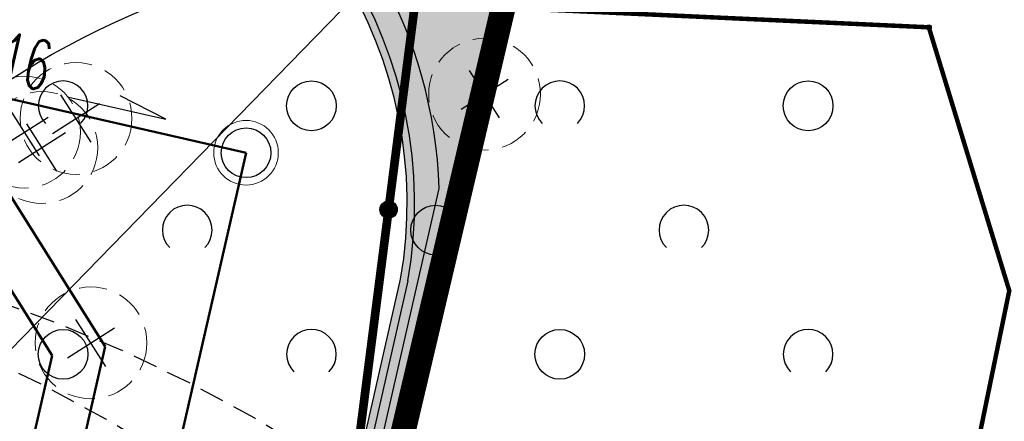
# Model space of a CAD drawing. Header units: metres. Extents: x 964 to 7125, y -212 to 9570.
# Tile 110 of 185: x 1960 to 1980, y 258 to 266. Entities that reach past the tile are written whole.
import ezdxf
from ezdxf import colors
from ezdxf.entities.mleader import LeaderData, LeaderLine
from ezdxf.enums import TextEntityAlignment as Align
from ezdxf.math import Vec2, Vec3

# ---------------------------------------------------------------- set-up
doc = ezdxf.new("R2010")
doc.units = ezdxf.units.M
for name, pattern in [('1081', [1.5, 1, -0.5]), ('3901', [0]), ('CENTER2', [1.125, 0.75, -0.125, 0.125, -0.125]), ('CIĄGłA', [0]), ('DASHED', [0.75, 0.5, -0.25]), ('HIDDEN', [0.375, 0.25, -0.125])]:
    doc.linetypes.add(name, pattern=pattern)
for name, color, linetype in [('0S', 7, 'Continuous'), ('Dzialki', 7, 'Continuous'), ('OT_Rzedna', 7, 'Continuous'), ('OT_ZagospodarowanieTerenu', 7, 'Continuous'), ('OTO_L_0', 7, 'Continuous'), ('WYMIARY', 9, 'Continuous'), ('ZP_strefy oddziaływania', 8, 'HIDDEN')]:
    doc.layers.add(name, color=color, linetype=linetype)
for name, color, linetype, lineweight in [('_IE', 240, 'Continuous', 9), ('AGP1_granica_opracow', 7, 'Continuous', 15), ('AGP1_HATCH', 7, 'Continuous', 5), ('AGP1_KRAWEZNIKI NOWE', 7, 'Continuous', 30), ('AGP1_OPISY', 7, 'Continuous', 13), ('AGP1_ZIELEN', 1, 'Continuous', 15), ('IS', 7, 'Continuous', 15), ('IS-G', 40, 'Continuous', 50), ('IS-G-opis', 46, 'Continuous', 30), ('IS-KD-brudna', 96, 'Continuous', 50), ('IS-KD-brudna-studnie', 96, 'Continuous', 30), ('IS-KD-opis', 96, 'Continuous', 30), ('IS-KD-opis-rzedne', 96, 'Continuous', 30), ('IS-KS-opis-rzedne', 36, 'Continuous', 30), ('IS-W', 160, 'Continuous', 50), ('IS-W-opis', 166, 'Continuous', 30), ('PODKŁAD MAPA', 7, 'Continuous', 9)]:
    doc.layers.add(name, color=color, linetype=linetype, lineweight=lineweight)
doc.layers.add('IS-viewport', color=254, linetype='Continuous', lineweight=0, plot=False)
doc.styles.add('ARIAL', font='arial.ttf')
doc.styles.add('IS-0.6', font='simplex.shx', dxfattribs={"width": 0.6})
doc.styles.get("Standard").update_dxf_attribs({"font": 'arial.ttf'})

# ---------------------------------------------------------------- blocks, each defined once
blk = doc.blocks.new('OTZK1')
at = {"color": 0}
blk.add_circle((0.5, 0.5), 0.5, dxfattribs=at)
blk = doc.blocks.new('OTZK2')
at = {"color": 0}
blk.add_arc((0.5, 0.5), 0.5, 315, 225, dxfattribs=at)
blk = doc.blocks.new('RTPW02')
at = {"color": 0}
blk.add_circle((0, 0), 0.05, dxfattribs=at)
blk = doc.blocks.new('MDCP 20240606')
at = {"layer": 'Dzialki', "color": 251, "true_color": 0x636466, "const_width": 0.09}
blk.add_lwpolyline([(6592064.28, 5737985.46), (6592058.62, 5737961.47)], dxfattribs=at)
at = {"layer": 'OT_ZagospodarowanieTerenu', "color": 251, "linetype": '1081', "true_color": 0x636466, "const_width": 0.09}
blk.add_lwpolyline([(6592073.7, 5737976.5), (6592072.08, 5737981.8), (6592052.48, 5737982.7), (6592038.83, 5737971.26), (6592034.15, 5737950.72), (6592037.44, 5737948.76), (6592037.82, 5737943.52), (6592053.99, 5737937.59), (6592051.48, 5737922.7), (6592058.84, 5737922.22), (6592062.72, 5737925.29), (6592063.65, 5737933.34), (6592066.33, 5737944.78), (6592065.09, 5737951.53), (6592063.33, 5737955.72), (6592065.93, 5737958.41), (6592070.87, 5737958), (6592072.22, 5737963.52), (6592071.8, 5737967.27), (6592073.7, 5737976.5)], dxfattribs=at)
at = {"layer": 'OTO_L_0', "color": 251, "linetype": '3901', "true_color": 0x636466, "const_width": 0.175}
for points in [[(6592062.1566, 5737985.5715), (6592061.2033, 5737978.1323)], [(6592061.2033, 5737978.1323), (6592060.678, 5737974.0325)], [(6592060.678, 5737974.0325), (6592060.1527, 5737969.9328)]]:
    blk.add_lwpolyline(points, dxfattribs=at)
at = {"layer": 'OTO_L_0', "color": 251, "true_color": 0x636466}
for radius in [0.175, 0.1575, 0.14, 0.1225, 0.105, 0.0875, 0.07, 0.0525, 0.035]:
    blk.add_circle((6592061.2033, 5737978.1323), radius, dxfattribs=at)
at = {"layer": 'OT_Rzedna', "color": 251, "true_color": 0x636466}
blk.add_blockref('RTPW02', (6592072.078, 5737981.798), dxfattribs=at)
at = {"layer": 'OT_ZagospodarowanieTerenu', "color": 251, "true_color": 0x636466}
for name, p in [('OTZK2', (6592054.15, 5737979.72)), ('OTZK1', (6592059.15, 5737979.72)), ('OTZK2', (6592064.15, 5737979.72)), ('OTZK1', (6592069.15, 5737979.72)), ('OTZK2', (6592056.65, 5737977.22)), ('OTZK1', (6592061.65, 5737977.22)), ('OTZK2', (6592066.65, 5737977.22)), ('OTZK1', (6592054.15, 5737974.72)), ('OTZK2', (6592059.15, 5737974.72)), ('OTZK1', (6592064.15, 5737974.72)), ('OTZK2', (6592069.15, 5737974.72))]:
    blk.add_blockref(name, p, dxfattribs=at)
blk = doc.blocks.new('drzewo_liściaste_symbol')
at = {"layer": 'AGP1_ZIELEN', "color": 11, "lineweight": 30, "true_color": 0xf27172, "transparency": 33554559}
for p, q in [((0.5303300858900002, -0.5303300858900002), (-0.5303300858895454, 0.5303300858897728)), ((-0.5303300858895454, -0.5303300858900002), (0.5303300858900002, 0.5303300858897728))]:
    blk.add_line(p, q, dxfattribs=at)
at = {"layer": 'AGP1_ZIELEN', "color": 252, "linetype": 'DASHED', "lineweight": 5, "ltscale": 1.5, "true_color": 0x939598}
blk.add_circle((0, 0), 1.5, dxfattribs=at)
blk = doc.blocks.new('DRZEWA DO WYCINKI 20240606')
at = {"layer": 'AGP1_ZIELEN', "lineweight": 9, "xscale": 0.75, "yscale": 0.75, "zscale": 0.75, "rotation": 347.6011741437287}
for p in [(2249.182555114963, 228.7359802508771), (2240.957524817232, 228.2470444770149), (2239.919667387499, 227.9716686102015), (2240.269466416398, 227.6620296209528), (2241.257403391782, 223.7316503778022)]:
    blk.add_blockref('drzewo_liściaste_symbol', p, dxfattribs=at)
blk = doc.blocks.new('*U115')
at = {"color": 0, "linetype": 'Continuous', "lineweight": -2}
blk.add_lwpolyline([(-0.9081728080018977, 0.514997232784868), (1.041684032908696, 0.06995981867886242), (0.1223852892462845, 0.5362106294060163)], dxfattribs=at)
at = {"layer": 'IS-viewport'}
blk.add_line((-0.9749284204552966, 0.2225187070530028), (0.9749284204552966, -0.2225187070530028), dxfattribs=at)
at = {"color": 0, "linetype": 'Continuous', "lineweight": -2, "style": 'IS-0.6', "width": 0.6}
blk.add_attdef('OPIS-L', text='', height=0.9999999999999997, rotation=347.1429879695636, dxfattribs=at).set_placement((-1.395637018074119, 0.6262565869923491), align=Align.RIGHT)
blk.add_attdef('OPIS-P', (1.529148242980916, -0.04129953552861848), '', height=0.9999999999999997, rotation=347.1429879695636, dxfattribs=at)
blk.add_attdef('OPIS-POD', text='', height=0.9999999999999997, rotation=347.1429879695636, dxfattribs=at).set_placement((-0.06675561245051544, -0.2924785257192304), align=Align.TOP_CENTER)
blk = doc.blocks.new('IS-opis-studni-P-0.6')
at = {"color": 0, "linetype": 'Continuous', "lineweight": 15, "transparency": 16777216}
blk.add_line((0, 0), (3.5, 0), dxfattribs=at)
at = {"color": 0, "linetype": 'Continuous', "lineweight": -2, "transparency": 16777216, "style": 'IS-0.6', "width": 0.6}
for p in [(1.75, 0.25), (1.75, -1.25), (1.75, -2.5)]:
    blk.add_attdef('000,00', text='', height=1, dxfattribs=at).set_placement(p, align=Align.CENTER)
blk.add_attdef('S0', text='', height=1.25, dxfattribs=at).set_placement((3.75, 0), align=Align.MIDDLE_LEFT)
blk = doc.blocks.new('_None', base_point=(2.5, 0))
blk = doc.blocks.new('IE_20251212')
at = {"layer": '_IE', "color": 4, "lineweight": -3}
blk.add_line((48.40063294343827, -25.93371331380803), (34.23008380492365, -40.46088142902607), dxfattribs=at)
at = {"layer": '_IE', "lineweight": -3, "ltscale": 3}
blk.add_lwpolyline([(45.48114547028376, -34.53322465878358, 0.2439445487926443), (41.20272448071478, -26.90572856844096)], format="xyb", dxfattribs=at)
blk.add_lwpolyline([(37.90006800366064, -66.16596669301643), (38.24342207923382, -66.2443279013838), (45.48114547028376, -34.53322465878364)], dxfattribs=at)
at = {"layer": '_IE', "color": 6, "lineweight": -3}
blk.add_spline([(32.15827776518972, -38.65456695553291), (33.03818994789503, -36.34081034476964), (41.9594475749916, -30.0688314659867), (43.8851716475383, -29.56650097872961)], degree=3, dxfattribs=at)
blk = doc.blocks.new('IS_2025-10-21')
at = {"layer": 'IS-G'}
for p, q in [((1954.182477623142, 271.4626192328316), (1961.942481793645, 259.1127052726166)), ((1961.942481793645, 259.1127052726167), (1960.537539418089, 252.9571864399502))]:
    blk.add_line(p, q, dxfattribs=at)
at = {"layer": 'IS-KD-brudna'}
for p, q in [((1955.458614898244, 265.1378265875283), (1964.780893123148, 263.0101203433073)), ((1964.780893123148, 263.0101203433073), (1958.270027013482, 234.4838550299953))]:
    blk.add_line(p, q, dxfattribs=at)
at = {"layer": 'IS-KD-brudna-studnie', "lineweight": 9}
blk.add_circle((1964.780893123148, 263.0101203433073), 0.65, dxfattribs=at)
at = {"layer": 'IS-KD-brudna-studnie'}
blk.add_circle((1964.780893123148, 263.0101203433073), 0.5, dxfattribs=at)
at = {"layer": 'IS-W'}
for p, q in [((1953.556130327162, 270.579861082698), (1960.875383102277, 258.9313954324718)), ((1960.875383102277, 258.9313954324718), (1959.740625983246, 253.9596478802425))]:
    blk.add_line(p, q, dxfattribs=at)
at = {"layer": 'IS-KD-opis'}
ref = blk.add_blockref('*U115', (1962.122502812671, 263.6168683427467), dxfattribs=at)
ref.add_attrib('OPIS-L', '0.16', dxfattribs={"layer": '0', "color": 0, "linetype": 'Continuous', "lineweight": -2, "height": 0.9999999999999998, "rotation": 347.1429879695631, "style": 'IS-0.6', "width": 0.5999999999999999}).set_placement((1960.726865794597, 264.2431249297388), align=Align.RIGHT)
at = {"layer": 'IS-G-opis'}
ml = blk.add_multileader_mtext('Standard', dxfattribs=at)
ml.set_content('G4', color=256, style='IS-0.6')
ml.set_leader_properties(linetype='Continuous', lineweight=9)
ml.set_arrow_properties(name='NONE')
ml.build(insert=Vec2(0, 0))
ml.multileader.update_dxf_attribs({"has_dogleg": 0, "text_left_attachment_type": 6, "text_right_attachment_type": 6, "dogleg_length": 0, "arrow_head_size": 0.25})
ctx = ml.context
ctx.base_point, ctx.char_height, ctx.arrow_head_size, ctx.landing_gap_size, ctx.plane_origin, ctx.plane_x_axis, ctx.plane_y_axis = Vec3(1965.015442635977, 258.131645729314), 1, 0.25, 0.25, Vec3(1939.312927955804, 276.1749056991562), Vec3(1, -5.419996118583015e-10), Vec3(5.419996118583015e-10, 1)
ctx.left_attachment, ctx.right_attachment = 6, 6
notes = []
notes.append((ctx, [(0, (1, 1, 0), (1965.015442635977, 258.131645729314), (1, -5.419996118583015e-10), 0, [(0, [(1961.942481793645, 259.1127052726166)], 0, [])])]))
ctx.mtext.insert, ctx.mtext.text_direction, ctx.mtext.rotation, ctx.mtext.line_spacing_style, ctx.mtext.flow_direction = Vec3(1965.265442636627, 259.3316457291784), Vec3(1, -5.419996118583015e-10), 6.283185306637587, 2, 5
at = {"layer": 'IS-KD-opis-rzedne'}
ml = blk.add_multileader_block('Standard', dxfattribs=at)
ml.set_content('IS-opis-studni-P-0.6', color=256)
ml.set_attribute('S0', 'D9', width=0)
ml.set_attribute('000,00', '177,71', width=0)
ml.set_attribute('000,00', '176,25', width=0)
ml.set_attribute('000,00', '', width=0)
ml.set_leader_properties(linetype='Continuous', lineweight=9)
ml.set_arrow_properties(name='NONE')
ml.build(insert=Vec2(0, 0))
ml.multileader.update_dxf_attribs({"has_dogleg": 0, "text_left_attachment_type": 6, "text_right_attachment_type": 6, "dogleg_length": 0, "arrow_head_size": 5, "block_connection_type": 1})
ctx = ml.context
ctx.base_point, ctx.char_height, ctx.arrow_head_size, ctx.landing_gap_size, ctx.plane_origin = Vec3(1970.70109668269, 263.9234105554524), 20, 5, 5, Vec3(1971.002584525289, 259.9033516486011)
ctx.left_attachment, ctx.right_attachment, ctx.text_align_type, ctx.attachment_type = 6, 6, 2, 1
notes.append((ctx, [(1, (1, 1, 0), (1970.70109668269, 263.9234105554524), (1, 0), 0, [(0, [(1964.780893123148, 263.0101203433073)], 0, [])])]))
ctx.block.insert = Vec3(1970.70109668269, 263.9234105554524)
ml = blk.add_multileader_block('Standard', dxfattribs=at)
ml.set_content('IS-opis-studni-P-0.6', color=256)
ml.set_attribute('S0', 'D14', width=0)
ml.set_attribute('000,00', '177,83', width=0)
ml.set_attribute('000,00', '176,49', width=0)
ml.set_attribute('000,00', '', width=0)
ml.set_leader_properties(linetype='Continuous', lineweight=9)
ml.set_arrow_properties(name='NONE')
ml.build(insert=Vec2(0, 0))
ml.multileader.update_dxf_attribs({"has_dogleg": 0, "text_left_attachment_type": 6, "text_right_attachment_type": 6, "dogleg_length": 0, "arrow_head_size": 5, "block_connection_type": 1})
ctx = ml.context
ctx.base_point, ctx.char_height, ctx.arrow_head_size, ctx.landing_gap_size, ctx.plane_origin = Vec3(1969.833136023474, 260.666705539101), 20, 5, 5, Vec3(1962.983540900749, 256.5868066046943)
ctx.left_attachment, ctx.right_attachment, ctx.text_align_type, ctx.attachment_type = 6, 6, 2, 1
notes.append((ctx, [(1, (1, 1, 0), (1969.833136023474, 260.666705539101), (1, 0), 0, [(0, [(1956.761849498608, 259.6935752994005)], 0, [])])]))
ctx.block.insert = Vec3(1969.833136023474, 260.666705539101)
at = {"layer": 'IS-KS-opis-rzedne'}
ml = blk.add_multileader_block('Standard', dxfattribs=at)
ml.set_content('IS-opis-studni-P-0.6', color=256)
ml.set_attribute('S0', 'S3', width=0)
ml.set_attribute('000,00', '177,85', width=0)
ml.set_attribute('000,00', '176,22', width=0)
ml.set_attribute('000,00', '', width=0)
ml.set_leader_properties(linetype='Continuous', lineweight=9)
ml.set_arrow_properties(name='NONE')
ml.build(insert=Vec2(0, 0))
ml.multileader.update_dxf_attribs({"has_dogleg": 0, "text_left_attachment_type": 6, "text_right_attachment_type": 6, "dogleg_length": 0, "arrow_head_size": 5, "block_connection_type": 1})
ctx = ml.context
ctx.base_point, ctx.char_height, ctx.arrow_head_size, ctx.landing_gap_size, ctx.plane_origin = Vec3(1963.913600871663, 273.2045609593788), 20, 5, 5, Vec3(1960.139954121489, 255.9023988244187)
ctx.left_attachment, ctx.right_attachment, ctx.text_align_type, ctx.attachment_type = 6, 6, 2, 1
notes.append((ctx, [(1, (1, 1, 0), (1963.913600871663, 273.2045609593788), (1, 0), 0, [(0, [(1953.918262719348, 259.009167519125)], 0, [])])]))
ctx.block.insert = Vec3(1963.913600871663, 273.2045609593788)
at = {"layer": 'IS-W-opis'}
ml = blk.add_multileader_mtext('Standard', dxfattribs=at)
ml.set_content('W6', color=256, style='IS-0.6')
ml.set_leader_properties(linetype='Continuous', lineweight=9)
ml.set_arrow_properties(name='NONE')
ml.build(insert=Vec2(0, 0))
ml.multileader.update_dxf_attribs({"has_dogleg": 0, "text_left_attachment_type": 6, "text_right_attachment_type": 6, "dogleg_length": 0, "arrow_head_size": 0.25})
ctx = ml.context
ctx.base_point, ctx.char_height, ctx.arrow_head_size, ctx.landing_gap_size, ctx.plane_origin, ctx.plane_x_axis, ctx.plane_y_axis = Vec3(1964.703635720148, 256.5218087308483), 1, 0.25, 0.25, Vec3(1917.273584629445, 257.9849577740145), Vec3(1, -5.419996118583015e-10), Vec3(5.419996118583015e-10, 1)
ctx.left_attachment, ctx.right_attachment = 6, 6
notes.append((ctx, [(0, (1, 1, 0), (1964.703635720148, 256.5218087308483), (1, -5.419996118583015e-10), 0, [(0, [(1960.875383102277, 258.9313954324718)], 0, [])])]))
ctx.mtext.insert, ctx.mtext.text_direction, ctx.mtext.rotation, ctx.mtext.line_spacing_style, ctx.mtext.flow_direction = Vec3(1964.953635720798, 257.7218087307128), Vec3(1, -5.419996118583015e-10), 6.283185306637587, 2, 5
for ctx, leaders in notes:
    for number, flags, end, landing, length, lines in leaders:
        leader = LeaderData()
        leader.index, (leader.has_last_leader_line, leader.has_dogleg_vector, leader.attachment_direction) = number, flags
        leader.last_leader_point, leader.dogleg_vector, leader.dogleg_length = Vec3(end), Vec3(landing), length
        for number, points, colour, breaks in lines:
            line = LeaderLine()
            line.index, line.vertices, line.color, line.breaks = number, Vec3.list(points), colors.encode_raw_color(colour), breaks
            leader.lines.append(line)
        ctx.leaders.append(leader)
blk = doc.blocks.new('A$C273a521e')
at = {"layer": 'IS'}
blk.add_blockref('IS_2025-10-21', (-1902.907372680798, -313.0151020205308), dxfattribs=at)

msp = doc.modelspace()

# ---------------------------------------------------------------- hatches: boundary and pattern name
at = {"layer": 'AGP1_HATCH', "transparency": 33554625}
h = msp.add_hatch(dxfattribs=at)
h.set_pattern_fill('GRASS', color=64, scale=0.02)
h.set_pattern_definition([(90, (0, 0), (-0.3592102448, 0.3592102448), [0.09525, -0.6231704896]), (45, (0, 0), (-0.3592102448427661, 0.3592102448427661), [0.09525, -0.41275]), (135, (0, 0), (-0.3592102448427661, -0.3592102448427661), [0.09525, -0.41275])])
edge = h.paths.add_edge_path()
edge.add_line((1918.027372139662, 281.1750997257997), (1917.733087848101, 280.1037389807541))
edge.add_arc((1955.218774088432, 442.3996465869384), 166.5687194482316, 256.9943948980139, 258.1500133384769)
edge.add_line((1921.013892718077, 279.380738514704), (1921.293686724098, 279.3204852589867))
edge.add_line((1921.293686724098, 279.3204852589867), (1921.411575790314, 279.8679188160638))
edge.add_line((1921.411575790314, 279.8679188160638), (1923.034373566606, 279.5184515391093))
edge.add_line((1923.034373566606, 279.5184515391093), (1922.91648450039, 278.9710179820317))
edge.add_line((1922.91648450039, 278.9710179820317), (1933.464755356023, 276.6994623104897))
edge.add_line((1933.464755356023, 276.6994623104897), (1934.495887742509, 277.4314030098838))
edge.add_line((1934.495887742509, 277.4314030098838), (1918.027372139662, 281.1750997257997))
edge = h.paths.add_edge_path()
edge.add_line((1934.495887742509, 277.4314030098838), (1933.464755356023, 276.6994623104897))
edge.add_line((1933.464755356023, 276.6994623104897), (1961.672783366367, 270.6249021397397))
edge.add_arc((1959.177644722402, 261.9819229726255), 8.995932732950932, -9.899978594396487, 73.89711847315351, ccw=False)
edge.add_line((1968.039622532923, 260.4352636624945), (1961.280311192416, 230.8202579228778))
edge.add_line((1961.280311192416, 230.8202579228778), (1960.644477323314, 230.9653696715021))
edge.add_line((1960.644477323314, 230.9653696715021), (1959.26529123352, 224.9226379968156))
edge.add_line((1959.26529123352, 224.9226379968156), (1955.033328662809, 225.8885363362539))
edge.add_line((1955.033328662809, 225.8885363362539), (1956.408039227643, 231.9116583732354))
edge.add_line((1956.408039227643, 231.9116583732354), (1953.022839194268, 230.9890328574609))
edge.add_line((1953.022839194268, 230.9890328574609), (1949.225572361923, 231.8557167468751))
edge.add_line((1949.225572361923, 231.8557167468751), (1948.814638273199, 230.0552605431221))
edge.add_line((1948.814638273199, 230.0552605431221), (1944.094277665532, 231.1293036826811))
edge.add_line((1944.094277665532, 231.1293036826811), (1944.505933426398, 232.9329218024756))
edge.add_line((1944.505933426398, 232.9329218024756), (1938.432993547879, 234.319002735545))
edge.add_line((1938.432993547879, 234.319002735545), (1936.698210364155, 235.4907377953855))
edge.add_arc((1936.198520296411, 234.8031445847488), 0.8499850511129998, 53.99321822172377, 167.1431079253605)
edge.add_line((1935.369845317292, 234.992280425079), (1934.079247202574, 229.3376865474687))
edge.add_line((1934.079247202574, 229.3376865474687), (1929.93579943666, 230.2833823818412))
edge.add_line((1929.93579943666, 230.2833823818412), (1930.302951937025, 231.8920150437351))
edge.add_line((1930.302951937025, 231.8920150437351), (1911.146240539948, 236.2643211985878))
edge.add_line((1911.146240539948, 236.2643211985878), (1911.145917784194, 236.2643948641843))
edge.add_line((1911.145917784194, 236.2643948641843), (1911.579825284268, 238.1655061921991))
edge.add_line((1911.579825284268, 238.1655061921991), (1907.679791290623, 239.0556455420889))
edge.add_line((1907.679791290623, 239.0556455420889), (1908.391844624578, 242.1754179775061))
edge.add_line((1908.391844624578, 242.1754179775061), (1913.602602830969, 262.8037986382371))
edge.add_arc((1910.839397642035, 263.5017936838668), 2.849999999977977, 345.8234528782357, 357.692915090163)
edge.add_line((1913.687087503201, 263.3870659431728), (1913.781314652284, 265.7259047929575))
edge.add_line((1913.781314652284, 265.7259047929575), (1905.257372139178, 234.6850997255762))
edge.add_line((1905.257372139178, 234.6850997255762), (1959.667372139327, 222.3150997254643))
edge.add_line((1959.667372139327, 222.3150997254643), (1970.727372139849, 269.1950997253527))
edge.add_line((1970.727372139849, 269.1950997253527), (1934.495887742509, 277.4314030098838))
at = {"layer": 'AGP1_HATCH', "true_color": 0x636466, "transparency": 33554477}
h = msp.add_hatch(color=251, dxfattribs=at)
h.dxf.hatch_style = 1
h.paths.add_polyline_path([(1957.387694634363, 225.8640364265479), (1955.63282263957, 226.2645664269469), (1956.849989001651, 231.597427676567), (1958.604860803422, 231.1968974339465)], flags=16)
edge = h.paths.add_edge_path()
edge.add_arc((1960.322805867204, 465.5645542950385), 190.2882127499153, 257.0703403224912, 258.0782477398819)
edge.add_line((1921.013892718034, 279.3807385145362), (1961.668481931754, 270.6258284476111))
edge.add_line((1961.668481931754, 270.6258284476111), (1961.673641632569, 270.6246543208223))
edge.add_arc((1959.177644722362, 261.981922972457), 8.99593273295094, -9.899978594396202, 73.8914287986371, ccw=False)
edge.add_line((1968.039622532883, 260.4352636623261), (1961.280311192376, 230.8202579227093))
edge.add_line((1961.280311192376, 230.8202579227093), (1960.644477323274, 230.9653696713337))
edge.add_line((1960.644477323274, 230.9653696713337), (1959.26529123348, 224.9226379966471))
edge.add_line((1959.26529123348, 224.9226379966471), (1955.035033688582, 225.8924517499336))
edge.add_line((1955.035033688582, 225.8924517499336), (1956.414205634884, 231.9351207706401))
edge.add_line((1956.414205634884, 231.9351207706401), (1956.408039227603, 231.911658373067))
edge.add_line((1956.408039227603, 231.911658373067), (1953.022839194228, 230.9890328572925))
edge.add_line((1953.022839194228, 230.9890328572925), (1949.225572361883, 231.855716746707))
edge.add_line((1949.225572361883, 231.855716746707), (1948.814638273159, 230.0552605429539))
edge.add_line((1948.814638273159, 230.0552605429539), (1944.094277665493, 231.1293036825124))
edge.add_line((1944.094277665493, 231.1293036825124), (1944.505933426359, 232.9329218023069))
edge.add_line((1944.505933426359, 232.9329218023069), (1938.432993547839, 234.3190027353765))
edge.add_line((1938.432993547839, 234.3190027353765), (1936.698210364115, 235.4907377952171))
edge.add_arc((1936.198520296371, 234.8031445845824), 0.8499850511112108, 53.99321822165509, 167.1431079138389)
edge.add_line((1935.369845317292, 234.9922804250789), (1934.079247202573, 229.3376865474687))
edge.add_line((1934.079247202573, 229.3376865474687), (1929.93579943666, 230.2833823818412))
edge.add_line((1929.93579943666, 230.2833823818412), (1930.302951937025, 231.8920150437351))
edge.add_line((1930.302951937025, 231.8920150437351), (1911.146240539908, 236.2643211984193))
edge.add_line((1911.146240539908, 236.2643211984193), (1911.145972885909, 236.2646362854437))
edge.add_line((1911.145972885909, 236.2646362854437), (1911.579880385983, 238.1657476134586))
edge.add_line((1911.579880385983, 238.1657476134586), (1907.679791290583, 239.0556455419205))
edge.add_line((1907.679791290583, 239.0556455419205), (1908.391844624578, 242.1754179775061))
edge.add_line((1908.391844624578, 242.1754179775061), (1913.602602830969, 262.8037986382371))
edge.add_arc((1910.839397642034, 263.5017936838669), 2.849999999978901, 345.8234528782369, 357.6929150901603)
edge.add_line((1913.687087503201, 263.3870659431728), (1913.781794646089, 265.7378188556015))
edge.add_line((1913.781794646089, 265.7378188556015), (1913.957681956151, 266.3773577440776))
edge.add_line((1913.957681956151, 266.3773577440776), (1913.836965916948, 263.3810276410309))
edge.add_arc((1910.839397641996, 263.501793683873), 3.000000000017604, 345.82345287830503, 357.69291509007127, ccw=False)
edge.add_line((1913.748034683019, 262.767062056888), (1908.538083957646, 242.1420404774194))
edge.add_line((1908.538083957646, 242.1420404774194), (1911.462870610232, 241.4744904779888))
edge.add_arc((1911.237805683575, 240.497337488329), 1.002737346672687, -9.8722114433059, 77.02943066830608, ccw=False)
edge.add_line((1912.225695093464, 240.3254168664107), (1911.325813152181, 236.3771931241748))
edge.add_line((1911.325813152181, 236.3771931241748), (1934.333537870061, 231.1259360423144))
edge.add_line((1934.333537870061, 231.1259360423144), (1935.223605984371, 235.0256579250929))
edge.add_arc((1936.198520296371, 234.8031445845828), 0.9999850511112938, 54.147005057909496, 167.143107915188, ccw=False)
edge.add_line((1936.784219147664, 235.6136548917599), (1938.493712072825, 234.4590017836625))
edge.add_line((1938.493712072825, 234.4590017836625), (1953.019616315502, 231.143625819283))
edge.add_line((1953.019616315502, 231.143625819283), (1956.445877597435, 232.077442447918))
edge.add_line((1956.445877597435, 232.077442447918), (1961.167448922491, 230.999872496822))
edge.add_line((1961.167448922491, 230.999872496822), (1967.892518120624, 260.464850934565))
edge.add_arc((1959.177644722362, 261.9819229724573), 8.845932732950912, 350.1249919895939, 433.863969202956)
edge.add_line((1961.636095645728, 270.4793664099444), (1920.923664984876, 279.2464152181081))
edge.add_arc((1955.218774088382, 442.3996465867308), 166.7187194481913, 256.9978913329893, 258.1291453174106, ccw=False)
edge.add_line((1917.709243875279, 279.9552974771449), (1917.744927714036, 280.1010047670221))

# ---------------------------------------------------------------- linework, layer by layer
at = {"layer": 'AGP1_granica_opracow', "color": 5, "linetype": 'CENTER2', "lineweight": 9, "ltscale": 5, "const_width": 0.5}
msp.add_lwpolyline([(1970.727372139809, 269.1950997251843), (1918.027372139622, 281.1750997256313), (1905.257372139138, 234.6850997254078), (1959.667372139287, 222.3150997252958), (1970.727372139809, 269.1950997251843)], dxfattribs=at)
at = {"layer": 'AGP1_KRAWEZNIKI NOWE', "color": 18, "linetype": 'CIĄGłA', "true_color": 0x000000}
for p, q in [((1961.167448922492, 230.999872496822), (1967.892518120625, 260.4648509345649)), ((1968.039622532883, 260.4352636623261), (1961.280311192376, 230.8202579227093))]:
    msp.add_line(p, q, dxfattribs=at)
for centre, radius, start, end in [((1959.177644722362, 261.9819229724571), 8.995932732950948, 350.1000214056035, 73.89142879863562), ((1959.177644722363, 261.9819229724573), 8.845932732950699, 350.1249919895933, 73.86396920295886)]:
    msp.add_arc(centre, radius, start, end, dxfattribs=at)
at = {"layer": 'ZP_strefy oddziaływania', "ltscale": 2}
msp.add_lwpolyline([(1978.756595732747, 222.9354654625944), (1979.212851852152, 224.9073697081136, 0.414213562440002), (1956.747711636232, 260.8978889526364), (1949.709640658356, 262.52634680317, 0.4142135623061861), (1913.719121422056, 240.0612065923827), (1913.26286530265, 238.0893023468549, 0.4142135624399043), (1935.72800551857, 202.0987831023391), (1942.766076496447, 200.4703252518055, 0.4142135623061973)], format="xyb", close=True, dxfattribs=at)
at = {"layer": 'ZP_strefy oddziaływania', "ltscale": 2, "elevation": -5.00880708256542e-06}
msp.add_lwpolyline([(1953.742710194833, 260.8568644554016), (1952.182824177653, 261.2128910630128, 0.4142135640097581), (1916.259457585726, 238.6405242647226), (1916.114821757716, 238.006820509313, 0.4142135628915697), (1938.687188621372, 202.0834540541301), (1940.247074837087, 201.7274273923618, 0.4142135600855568), (1976.170441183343, 224.2997940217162), (1976.315077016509, 224.9334977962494, 0.4142135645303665)], format="xyb", close=True, dxfattribs=at)

# ---------------------------------------------------------------- block references
at = {"layer": '0S', "linetype": 'CIĄGłA'}
msp.add_blockref('DRZEWA DO WYCINKI 20240606', (-279.5993298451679, 35.45353547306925), dxfattribs=at)
at = {"layer": '_IE'}
msp.add_blockref('IE_20251212', (1923.187372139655, 296.8250997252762), dxfattribs=at)
at = {"layer": 'PODKŁAD MAPA', "linetype": 'ByBlock'}
msp.add_blockref('MDCP 20240606', (-6590093.552627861, -5737716.264900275), dxfattribs=at)
at = {"layer": 'WYMIARY', "color": 3}
msp.add_blockref('A$C273a521e', (1902.907372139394, 313.015099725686), dxfattribs=at)

# ---------------------------------------------------------------- leaders
at = {"layer": 'AGP1_OPISY'}
ml = msp.add_multileader_mtext('Standard', dxfattribs=at)
ml.set_content('ZNAK PODŚWIETLANY\\P"WODA-POWIETRZE-ODKURZACZ"', color=256, style='ARIAL')
ml.set_leader_properties()
ml.build(insert=Vec2(0, 0))
ml.multileader.update_dxf_attribs({"arrow_head_size": 1})
ctx = ml.context
ctx.base_point, ctx.char_height, ctx.arrow_head_size, ctx.landing_gap_size, ctx.plane_origin = Vec3(1966.275018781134, 289.2081840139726), 1, 1, 0.08, Vec3(2021.122650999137, 270.9621453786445)
ctx.text_align_type = 1
notes = []
notes.append((ctx, [(0, (1, 1, 0), (1965.974735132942, 289.2081840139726), (1, 0), 0.3002836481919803, [(0, [(1951.121046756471, 260.0578935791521)], 0, [])])]))
ctx.mtext.insert, ctx.mtext.width, ctx.mtext.defined_height, ctx.mtext.alignment, ctx.mtext.flow_direction = Vec3(1977.922549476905, 289.716710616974), 22.31043766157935, 9.297092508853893, 2, 5
for ctx, leaders in notes:
    for number, flags, end, landing, length, lines in leaders:
        leader = LeaderData()
        leader.index, (leader.has_last_leader_line, leader.has_dogleg_vector, leader.attachment_direction) = number, flags
        leader.last_leader_point, leader.dogleg_vector, leader.dogleg_length = Vec3(end), Vec3(landing), length
        for number, points, colour, breaks in lines:
            line = LeaderLine()
            line.index, line.vertices, line.color, line.breaks = number, Vec3.list(points), colors.encode_raw_color(colour), breaks
            leader.lines.append(line)
        ctx.leaders.append(leader)

doc.saveas('drawing.dxf')
